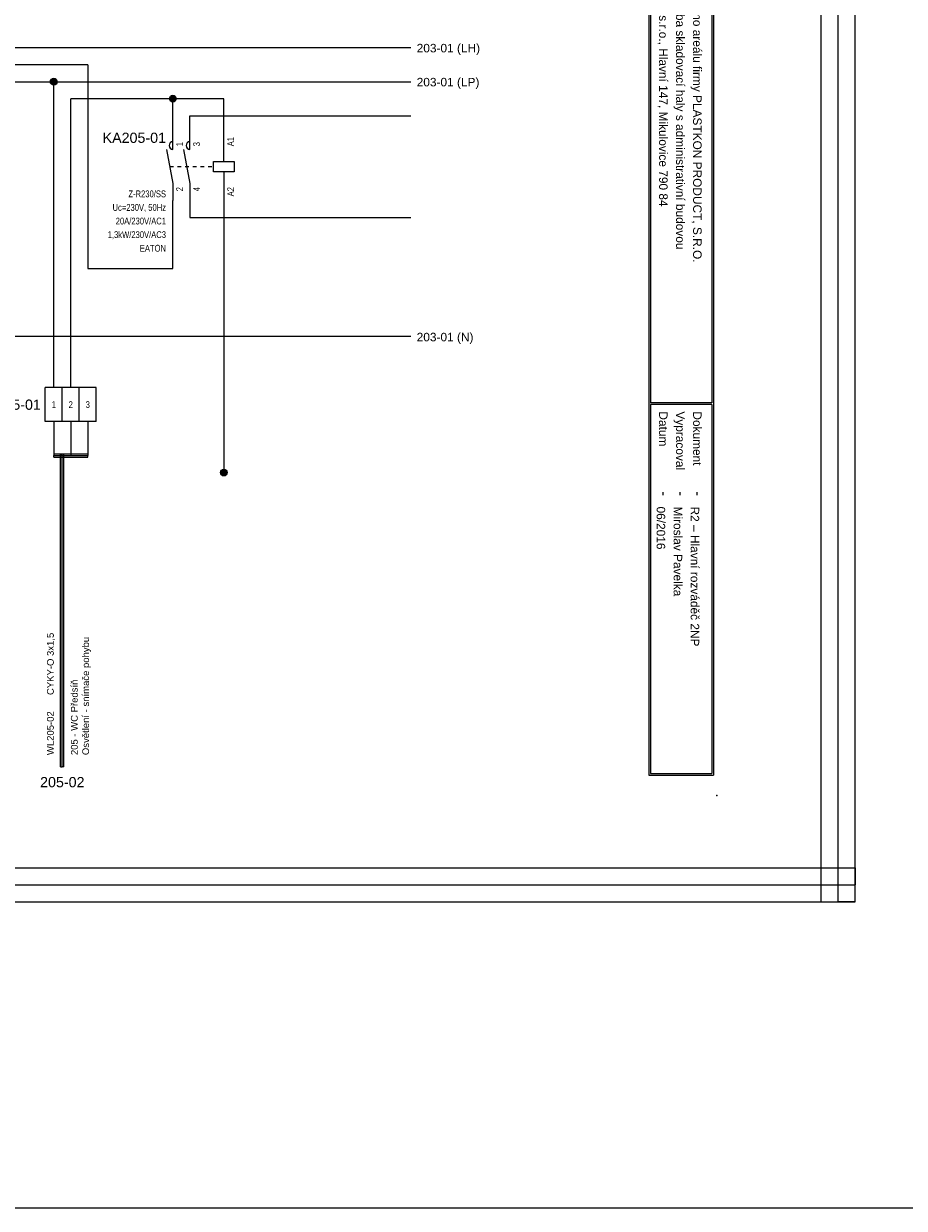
# Model space of a CAD drawing. Extents: x -9495 to -1492, y 3269 to 3834.
# Tile 19 of 44: x -6046 to -5787, y 3269 to 3617. Entities that reach past the tile are written whole.
import ezdxf
from ezdxf.enums import TextEntityAlignment as Align

# ---------------------------------------------------------------- set-up
doc = ezdxf.new("R2010")
doc.units = 0
doc.header["$MEASUREMENT"] = 0
doc.linetypes.add('DASHED', pattern=[0.564444, 0.282222, -0.282222])
for name, color, linetype in [('1-KRESBA', 7, 'Continuous'), ('__Bílá', 7, 'Continuous'), ('__Rudá 010', 10, 'Continuous'), ('__Vínová 220', 220, 'Continuous'), ('__Černá 250', 7, 'Continuous')]:
    doc.layers.add(name, color=color, linetype=linetype)
doc.styles.add('Arial', font='arial.ttf')
doc.styles.add('GENERATED_STYLE_1', font='arial.ttf')

# ---------------------------------------------------------------- blocks, each defined once
blk = doc.blocks.new('BLK_Razítko_malé_pro_rozváděče')
at = {"layer": '__Bílá'}
for p, q in [((15, -1), (15, -20)), ((15, -1), (294, -1)), ((15.5, -1.5), (15.5, -19.5)), ((15.5, -1.5), (184.5, -1.5)), ((184.5, -1.5), (184.5, -19.5)), ((185, -1.5), (185, -19.5)), ((185, -1.5), (293.5, -1.5)), ((293.5, -19.5), (293.5, -1.5)), ((294, -20), (294, -1)), ((15, -20), (294, -20)), ((15.5, -19.5), (184.5, -19.5)), ((185, -19.5), (293.5, -19.5)), ((15, -405), (15, -419)), ((15, -405), (294, -405)), ((15.5, -405.5), (15.5, -418.5)), ((15.5, -405.5), (194.5, -405.5)), ((194.5, -405.5), (194.5, -418.5)), ((195, -405.5), (195, -418.5)), ((195, -405.5), (293.5, -405.5)), ((293.5, -405.5), (293.5, -418.5)), ((294, -405), (294, -419)), ((15, -419), (294, -419)), ((15.5, -418.5), (194.5, -418.5)), ((195, -418.5), (293.5, -418.5))]:
    blk.add_line(p, q, dxfattribs=at)
for p in [(0, 0), (300, 0), (0, -420), (300, -420)]:
    blk.add_point(p, dxfattribs=at)
at = {"layer": '__Bílá', "style": 'Arial'}
for s, height, p in [('-', 3, (38, -7)), ('Dokument', 2.5, (187, -7)), ('-', 3, (210.5, -7)), ('SO/PS', 2.5, (17.5, -12)), ('Vypracoval', 2.5, (187, -12)), ('-', 3, (38, -12)), ('-', 3, (210.5, -12)), ('Investor', 2.5, (17.5, -17)), ('-', 3, (38, -17)), ('Datum', 2.5, (187, -17)), ('-', 3, (210.5, -17)), ('PVLK PROJECT s.r.o. , Langrova 195/33,  787 01 Šumperk', 2.5, (17.5, -411)), ('Copyright © 2012 PVLK', 2.5, (197, -411)), ('Telefon: 773 836 685, mobil: 777 848 204, e-mail: %%Upavelka@pvlk.cz', 2.5, (17.5, -416)), ('Číslo dokumentu .....', 2.5, (197, -416))]:
    blk.add_text(s, height=height, dxfattribs=at).set_placement(p)
at = {"layer": '__Vínová 220', "char_height": 2.5, "attachment_point": 7, "style": 'Arial'}
for s, insert in [('715 0908', (17.5, -7)), ('Rozšíření výrobního areálu firmy PLASTKON PRODUCT, S.R.O.', (42.5, -7.75)), ('R2 – Hlavní rozváděč 2NP', (215, -7.75)), ('SO 02 - Novostavba skladovací haly s administrativní budovou', (42.5, -12.75)), ('Miroslav Pavelka', (215, -12.75)), ('Plastkon product, s.r.o., Hlavní 147, Mikulovice 790 84', (42.5, -17.75)), ('06/2016', (215, -17.75))]:
    blk.add_mtext(s, dxfattribs=dict(at, insert=insert))
at = {"layer": '__Vínová 220', "style": 'Arial'}
blk.add_attdef('ČÍSLO', text='', height=4, dxfattribs=at).set_placement((290, -416), align=Align.RIGHT)
blk = doc.blocks.new('V0109A03')
for p, q in [((5, 10), (0, 10)), ((0, 0), (0, 10)), ((10, 10), (5, 10)), ((5, 0), (5, 10)), ((15, 10), (10, 10)), ((10, 0), (10, 10)), ((15, 0), (15, 10)), ((5, 0), (0, 0)), ((10, 0), (5, 0)), ((15, 0), (10, 0))]:
    blk.add_line(p, q)
at = {"style": 'Arial'}
blk.add_attdef('POPIS', text='', height=3, dxfattribs=at).set_placement((-2, 5), align=Align.RIGHT)
at = {"style": 'Arial', "width": 0.8}
for tag, p in [('S1', (2.5, 5)), ('S2', (7.5, 5)), ('S3', (12.5, 5))]:
    blk.add_attdef(tag, text='', height=2, dxfattribs=at).set_placement(p, align=Align.MIDDLE)
blk = doc.blocks.new('L0001A01')
h = blk.add_hatch(color=256)
edge = h.paths.add_edge_path()
edge.add_arc((0, 0), 1, 0, 360)
blk.add_circle((0, 0), 1)
blk = doc.blocks.new('moe01029')
for p, q in [((0, 5), (0, 10)), ((5, 5), (5, 10)), ((15, 1.5), (15, 10)), ((-1.82, 5), (0, -5)), ((3.18, 5), (5, -5)), ((12, -1.5), (12, 1.5)), ((12, 1.5), (18, 1.5)), ((18, 1.5), (18, -1.5)), ((18, -1.5), (12, -1.5)), ((15, -1.5), (15, -10)), ((0, -5), (0, -10)), ((5, -5), (5, -10))]:
    blk.add_line(p, q)
at = {"linetype": 'DASHED', "ltscale": 4}
blk.add_line((-0.91, 0), (12, 0), dxfattribs=at)
for centre in [(0.15, 6.2), (5.15, 6.2)]:
    blk.add_arc(centre, 1.21, 97.3062, 262.6938)
at = {"style": 'Arial'}
blk.add_attdef('POPIS', text='', height=3, dxfattribs=at).set_placement((-2, 7), align=Align.RIGHT)
at = {"style": 'Arial', "width": 0.8}
for tag, p in [('NO1', (3, 6)), ('NO2', (8, 6)), ('A1', (18, 6))]:
    blk.add_attdef(tag, p, '', height=2, rotation=90, dxfattribs=at)
for tag, p in [('CO1', (3, -6)), ('CO2', (8, -6)), ('A2', (18, -6))]:
    blk.add_attdef(tag, text='', height=2, rotation=90, dxfattribs=at).set_placement(p, align=Align.RIGHT)
for tag, p in [('CÍVKA', (-2, -13)), ('TYP', (-2, -9)), ('AC1(PROUD)', (-2, -17)), ('AC3(VÝKON)', (-2, -21)), ('DOPLŇ1', (-2, -25)), ('DOPLŇ2', (-2, -29))]:
    blk.add_attdef(tag, text='', height=2, dxfattribs=at).set_placement(p, align=Align.RIGHT)
blk = doc.blocks.new('V0085A01')
h = blk.add_hatch(color=256)
edge = h.paths.add_edge_path()
edge.add_arc((0, 0), 1, 0, 360)
blk.add_circle((0, 0), 1)

msp = doc.modelspace()

# ---------------------------------------------------------------- linework, layer by layer
at = {"layer": '1-KRESBA'}
for p, q in [((-5932.5, 3610), (-6207.5, 3610)), ((-6027.5, 3605), (-6137.5, 3605)), ((-6027.5, 3605), (-6027.5, 3545)), ((-6207.5, 3600), (-5932.5, 3600)), ((-6037.5, 3510), (-6037.5, 3600)), ((-6032.5, 3510), (-6032.5, 3595)), ((-5987.5, 3595), (-6032.5, 3595)), ((-6002.5, 3585), (-6002.5, 3595)), ((-5987.5, 3585), (-5987.5, 3595)), ((-5997.5, 3585), (-5997.5, 3590)), ((-5997.5, 3590), (-5932.5, 3590)), ((-6002.5, 3545), (-6002.5, 3565)), ((-5997.5, 3565), (-5997.5, 3560)), ((-5987.5, 3565), (-5987.5, 3485)), ((-5997.5, 3560), (-5932.5, 3560)), ((-6027.5, 3545), (-6002.5, 3545)), ((-5932.5, 3525), (-6207.5, 3525)), ((-6037.5, 3500), (-6037.5, 3490)), ((-6032.5, 3500), (-6032.5, 3490)), ((-6027.5, 3500), (-6027.5, 3490)), ((-6037.5, 3490.5), (-6037.5, 3490)), ((-6037.5, 3490.5), (-6027.5, 3490.5)), ((-6037.5, 3489.5), (-6037.5, 3490)), ((-6037.5, 3490), (-6027.5, 3490)), ((-6037.5, 3489.5), (-6027.5, 3489.5)), ((-6035.5, 3398.43), (-6035.5, 3490.39)), ((-6035.5, 3490.39), (-6035, 3490.39)), ((-6035, 3398.43), (-6035, 3490.39)), ((-6034.5, 3490.39), (-6035, 3490.39)), ((-6034.5, 3398.43), (-6034.5, 3490.39)), ((-6027.5, 3490.5), (-6027.5, 3490)), ((-6027.5, 3489.5), (-6027.5, 3490)), ((-6035.5, 3398.43), (-6035, 3398.43)), ((-6034.5, 3398.43), (-6035, 3398.43))]:
    msp.add_line(p, q, dxfattribs=at)
at = {"layer": '1-KRESBA', "color": 3}
msp.add_lwpolyline([(-9494.98, 3833.62), (-1491.97, 3833.62), (-1491.97, 3268.56), (-9494.98, 3268.56)], close=True, dxfattribs=at)
at = {"layer": '__Vínová 220', "lineweight": 0}
for p, q in [((-5811.8, 3358.74), (-5811.8, 3724.82)), ((-5806.8, 3358.74), (-5806.8, 3724.82)), ((-5801.8, 3358.74), (-5801.8, 3724.82)), ((-6298.21, 3368.74), (-5801.8, 3368.74)), ((-5801.8, 3368.74), (-5801.8, 3363.74)), ((-6298.21, 3363.74), (-5801.8, 3363.74)), ((-5801.8, 3358.74), (-5801.8, 3363.74)), ((-6298.21, 3358.74), (-5801.8, 3358.74)), ((-5811.8, 3358.74), (-5806.8, 3358.74)), ((-5801.8, 3358.74), (-5806.8, 3358.74))]:
    msp.add_line(p, q, dxfattribs=at)

# ---------------------------------------------------------------- block references
at = {"color": 250, "linetype": 'Continuous'}
msp.add_blockref('V0085A01', (-5987.5, 3485), dxfattribs=at)
at = {"layer": '1-KRESBA', "rotation": 270}
msp.add_blockref('BLK_Razítko_malé_pro_rozváděče', (-5842.5, 3690), dxfattribs=at).add_auto_attribs({'ČÍSLO': '23.7'})
at = {"layer": '1-KRESBA', "color": 250, "linetype": 'Continuous'}
for p in [(-6037.5, 3600), (-6002.5, 3595)]:
    msp.add_blockref('L0001A01', p, dxfattribs=at)
at = {"layer": '__Černá 250'}
msp.add_blockref('moe01029', (-6002.5, 3575), dxfattribs=at).add_auto_attribs({'POPIS': 'KA205-01', 'TYP': 'Z-R230/SS', 'CÍVKA': 'Uc=230V, 50Hz', 'AC1(PROUD)': '20A/230V/AC1', 'AC3(VÝKON)': '1,3kW/230V/AC3', 'DOPLŇ1': 'EATON', 'CO1': '2', 'NO1': '1', 'CO2': '4', 'NO2': '3', 'A1': 'A1', 'A2': 'A2'})
ref = msp.add_blockref('V0109A03', (-6040, 3500), dxfattribs=at)
ref.add_attrib('POPIS', 'D205-01', dxfattribs={"layer": '0', "height": 3, "style": 'Arial'}).set_placement((-6041.31, 3503.48), align=Align.RIGHT)
ref.add_attrib('S1', '1', dxfattribs={"layer": '0', "height": 2, "style": 'Arial', "width": 0.8}).set_placement((-6037.5, 3505), align=Align.MIDDLE)
ref.add_attrib('S2', '2', dxfattribs={"layer": '0', "height": 2, "style": 'Arial', "width": 0.8}).set_placement((-6032.5, 3505), align=Align.MIDDLE)
ref.add_attrib('S3', '3', dxfattribs={"layer": '0', "height": 2, "style": 'Arial', "width": 0.8}).set_placement((-6027.5, 3505), align=Align.MIDDLE)

# ---------------------------------------------------------------- texts
at = {"layer": '1-KRESBA', "style": 'Arial'}
for s, p in [('203-01 (LH)', (-5930.78, 3608.62)), ('203-01 (LP)', (-5930.78, 3598.62)), ('203-01 (N)', (-5930.78, 3523.62))]:
    msp.add_text(s, height=2.5, dxfattribs=at).set_placement(p)
at = {"layer": '__Rudá 010', "style": 'Arial'}
for s, p in [('CYKY-O 3x1,5', (-6037.5, 3419.56)), ('WL205-02', (-6037.5, 3401.89))]:
    msp.add_text(s, height=2, rotation=90, dxfattribs=at).set_placement(p)
at = {"layer": '__Rudá 010', "style": 'GENERATED_STYLE_1'}
msp.add_text('205-02', height=3, dxfattribs=at).set_placement((-6035, 3392.43), align=Align.CENTER)
at = {"layer": '__Rudá 010', "insert": (-6032.46, 3401.89), "char_height": 2, "width": 62.8406, "attachment_point": 1, "rotation": 90, "style": 'Arial'}
msp.add_mtext('205 - WC Předsíň\\POsvětlení - snímače pohybu', dxfattribs=at)

doc.saveas('drawing.dxf')
